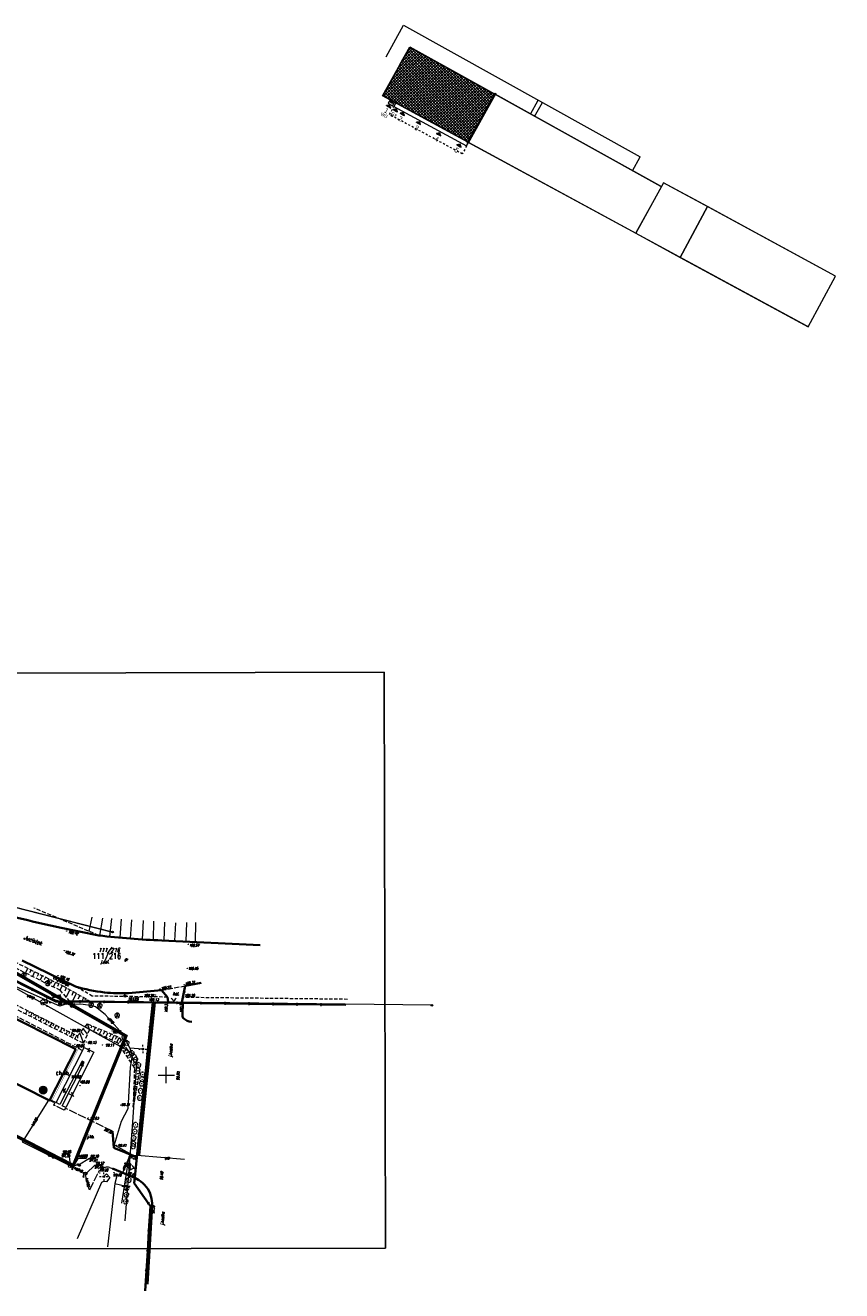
# Model space of a CAD drawing. Header units: metres. Extents: x 7501691 to 7504871, y 5814048 to 5814963.
# Tile 48 of 90: x 7503307 to 7503555, y 5814385 to 5814769. Entities that reach past the tile are written whole.
import ezdxf
from ezdxf.enums import TextEntityAlignment as Align

# ---------------------------------------------------------------- set-up
doc = ezdxf.new("R2010")
doc.units = ezdxf.units.M
doc.header["$MEASUREMENT"] = 0
for name, pattern in [('1', [0]), ('11', [3, 2.5, -0.5]), ('1_2', [1.5, 1, -0.5]), ('BUD', [0]), ('Dash', [0.6, 0.3, -0.3]), ('GDE', [0]), ('KOC', [1.5, 1, -0.5]), ('KOJ', [0]), ('KOU', [2, 1.5, -0.5]), ('PRZER1-1', [1, 0.5, -0.5]), ('SCH', [0]), ('UEB', [0]), ('UPE', [0]), ('UPK', [0]), ('UPT', [0]), ('WJD', [0]), ('WSQ', [1.75, 1.25, -0.5])]:
    doc.linetypes.add(name, pattern=pattern)
doc.layers.get('0').update_dxf_attribs({"linetype": 'CONTINUOUS'})
for name, color, linetype in [('0_XREF_MAPA', 7, 'CONTINUOUS'), ('3MS_view 1', 7, 'CONTINUOUS'), ('pomiar_18_12_2024', 7, 'CONTINUOUS')]:
    doc.layers.add(name, color=color, linetype=linetype)
for name, color, linetype, lineweight in [('1_ view 1', 7, 'CONTINUOUS', 15), ('Dzialki', 7, 'GDE', 18), ('EADOD_T_0', 7, 'CONTINUOUS', 25), ('EBTPO_L_6', 7, 'WJD', 18), ('EBUPP_L_1', 7, 'BUD', 35), ('EBUPP_L_3', 7, '1', 35), ('EDZPD_L_0', 7, 'GDE', 20), ('EDZPP_T_0', 7, 'CONTINUOUS', 15), ('EDZTD_T_0', 7, 'CONTINUOUS', 20), ('EKLTK_T_0', 7, 'CONTINUOUS', 18), ('KRZYZE_L_0', 7, '1', 18), ('Numery_dzialek', 7, 'CONTINUOUS', 18), ('Punkty', 7, 'CONTINUOUS', 18), ('SDROK_T_0', 7, 'CONTINUOUS', 18), ('SDROK_T_1', 7, 'CONTINUOUS', 18), ('SDRPK_L_0', 7, 'KOJ', 35), ('SDRPK_L_1', 7, '11', 15), ('SDRPK_L_2', 7, 'KOC', 18), ('SDRPK_L_3', 7, 'KOJ', 35), ('SDRPK_L_4', 7, 'KOU', 18), ('SDRPK_L_5', 7, '11', 18), ('SZNPS_T_0', 7, 'CONTINUOUS', 18), ('SZNPS_T_3', 7, 'CONTINUOUS', 18), ('SZOPO_L_0', 7, 'CONTINUOUS', 35), ('SZOPO_T_0', 7, 'CONTINUOUS', 18), ('SZZPZ_T_0', 3, 'CONTINUOUS', 18), ('UEEOO_T_0', 1, 'CONTINUOUS', 15), ('UEEPA_T_3', 1, 'CONTINUOUS', 18), ('UEEPON_L_1', 1, 'UEB', 15), ('UKKOA_T_0', 3, 'CONTINUOUS', 15), ('UKKOC_T_0', 3, 'CONTINUOUS', 15), ('UKKOO_T_0', 3, 'CONTINUOUS', 15), ('UKKPA_L_0', 3, '1', 15), ('UKKPA_T_0', 3, 'CONTINUOUS', 18), ('UKKPOD_L_0', 3, 'UPK', 15), ('UKKPOD_L_1', 3, 'UPK', 18), ('UTTOO_T_0', 30, 'CONTINUOUS', 15), ('UTTPO_L_1', 30, 'UPT', 15), ('WUKOS_T_1', 7, 'CONTINUOUS', 15), ('WUKPS_L_6', 7, 'WSQ', 18), ('WWRPH_T_1', 7, 'CONTINUOUS', 18)]:
    doc.layers.add(name, color=color, linetype=linetype, lineweight=lineweight)
doc.styles.add('MtXpl_Arial CE', font='arial.ttf')
doc.styles.get("Standard").update_dxf_attribs({"font": 'Simplex.SHX', "width": 0.75})
doc.styles.add('STYL_ARIAL', font='simplex', dxfattribs={"width": 0.75, "oblique": 0.1})
doc.linetypes.add('FENCELINE1', pattern='A,6.35,-2.54,[133,ltypeshp.shx,S=2.54,R=0,X=-2.54,Y=0],-2.54,25.4', length=36.83)
picture_1 = doc.add_image_def('image1.jpg', size_in_pixel=(4786, 2752))

# ---------------------------------------------------------------- blocks, each defined once
blk = doc.blocks.new('GRT')
at = {"linetype": 'Continuous'}
blk.add_circle((0, 0), 0.25, dxfattribs=at)
blk = doc.blocks.new('OSM')
at = {"linetype": 'Continuous'}
blk.add_line((0, 0.375), (0, 0.875), dxfattribs=at)
blk.add_circle((0, 0), 0.375, dxfattribs=at)
blk = doc.blocks.new('BGB')
at = {"linetype": 'Continuous'}
for centre, start, end in [((-1.5, 0), 359.9995, 60), ((1.5, 0), 120, 180.0005)]:
    blk.add_arc(centre, 1.5, start, end, dxfattribs=at)
blk = doc.blocks.new('DLI')
at = {"color": 8, "linetype": 'Continuous', "lineweight": 5}
blk.add_circle((0, 0), 0.045, dxfattribs=at)
for centre, start, end in [((-0.36, 0.12), 102.1445, 221.86), ((0, 0.38), 30.1401, 149.8599), ((0.36, 0.12), 318.14, 77.8555), ((-0.22, -0.3), 174.1482, 293.8542), ((0.22, -0.3), 246.1458, 5.8518)]:
    blk.add_arc(centre, 0.375, start, end, dxfattribs=at)
blk = doc.blocks.new('SLS')
at = {"linetype": 'Continuous'}
blk.add_circle((0, 0), 0.25, dxfattribs=at)
blk = doc.blocks.new('LAT')
at = {"linetype": 'Continuous'}
for p, q in [((-1.25, 0), (-0.75, 0)), ((0, 0.75), (0, 1.25)), ((0.75, 0), (1.25, 0)), ((0, -0.75), (0, -1.25))]:
    blk.add_line(p, q, dxfattribs=at)
blk = doc.blocks.new('WLZ')
at = {"linetype": 'Continuous'}
blk.add_circle((0, 0), 0.3, dxfattribs=at)
blk = doc.blocks.new('KRA')
at = {"linetype": 'Continuous'}
for p, q in [((-0.525, -0.25), (-0.525, 0.25)), ((-0.525, 0.25), (0.525, 0.25)), ((-0.175, -0.25), (-0.175, 0.25)), ((0.175, -0.25), (0.175, 0.25)), ((0.525, 0.25), (0.525, -0.25)), ((0.525, -0.25), (-0.525, -0.25))]:
    blk.add_line(p, q, dxfattribs=at)
blk = doc.blocks.new('WSP')
at = {"linetype": 'Continuous'}
blk.add_circle((0, 0), 0.045, dxfattribs=at)
blk = doc.blocks.new('fdsfdsgdgfd')
at = {"layer": 'Dzialki', "color": 8}
for p, q in [((70.39, 55.51), (-300.47, 241.21)), ((27.38, 91.58), (87.32, 76.43)), ((184.23, 54.21), (70.39, 55.51))]:
    blk.add_line(p, q, dxfattribs=at)
at = {"layer": 'EBTPO_L_6', "color": 8, "linetype": 'SCH'}
for p, q in [((70.22, 24.65), (78.74, 41.42)), ((81.62, 39.99), (73.12, 23.19)), ((78.74, 41.42), (81.62, 39.99)), ((78.11, 37.27), (71.36, 24.11)), ((72.06, 23.7), (78.74, 36.85)), ((78.74, 36.85), (78.11, 37.27)), ((72.13, 28.4), (73.26, 27.82)), ((73.96, 27.45), (75.01, 26.93)), ((68.53, 25.47), (70.22, 24.65)), ((71.36, 24.11), (70.22, 24.65)), ((73.12, 23.19), (72.06, 23.7))]:
    blk.add_line(p, q, dxfattribs=at)
at = {"layer": 'EBUPP_L_1', "color": 8, "linetype": 'BUD'}
blk.add_line((28.82, 45.26), (68.22, 25.3), dxfattribs=at)
at = {"layer": 'EBUPP_L_1', "color": 8, "linetype": 'KOJ'}
blk.add_line((68.22, 25.3), (76.17, 40.87), dxfattribs=at)
at = {"layer": 'EBUPP_L_3', "color": 8, "linetype": 'BUD'}
blk.add_line((36.7, 60.92), (76.17, 40.87), dxfattribs=at)
at = {"layer": 'EDZPD_L_0', "color": 8, "linetype": 'GDE'}
for p, q in [((70.39, 55.51), (-300.47, 241.21)), ((87.32, 76.43), (27.38, 91.58)), ((184.23, 54.21), (70.39, 55.51))]:
    blk.add_line(p, q, dxfattribs=at)
at = {"layer": 'KRZYZE_L_0', "color": 8, "linetype": '1'}
for p, q in [((103.64, 30.53), (103.64, 35.53)), ((101.14, 33.03), (106.14, 33.03))]:
    blk.add_line(p, q, dxfattribs=at)
at = {"layer": 'SDRPK_L_0', "color": 8, "linetype": 'KOJ'}
for p, q in [((103.96, 56.7), (102.13, 58.75)), ((109.39, 60.11), (108.37, 55.01)), ((95.36, 8.78), (100.17, 55.07)), ((104.2, 55.21), (103.96, 56.7)), ((108.64, 54.95), (108.53, 51.4)), ((87.75, 10.97), (87.26, 16)), ((94.66, 8.1), (87.75, 10.97)), ((94.76, 8.84), (95.36, 8.78)), ((87.28, 4.67), (94.04, 1.81)), ((95.27, 1.15), (94.04, 1.81)), ((97.9, -30.47), (99.35, -6.54))]:
    blk.add_line(p, q, dxfattribs=at)
for centre, radius, start, end in [((109.86, 51.15), 1.35, 169.1254, 217.1765), ((111.4, 52.77), 3.58, 222.9962, 268.986), ((89.74, -7.36), 10.15, 39.6117, 56.9971), ((91.94, -5.49), 7.27, 14.2953, 39.3231), ((88.24, -6.54), 11.11, 0.0151, 14.8305)]:
    blk.add_arc(centre, radius, start, end, dxfattribs=at)
at = {"layer": 'SDRPK_L_1', "color": 8, "linetype": 'KOU'}
blk.add_line((102.13, 58.75), (109.39, 60.11), dxfattribs=at)
at = {"layer": 'SDRPK_L_1', "color": 8, "linetype": '11'}
for p, q in [((68.18, 25.31), (51.09, 33.98)), ((69.77, 24.57), (68.18, 25.31)), ((69.45, 23.94), (69.77, 24.57)), ((72.68, 22.37), (69.45, 23.94)), ((73, 22.99), (72.68, 22.37)), ((87.26, 16), (73, 22.99)), ((94.04, 1.81), (94.76, 8.84)), ((86.4, 5.01), (87.28, 4.67)), ((80.46, -1.78), (82.92, 3.37))]:
    blk.add_line(p, q, dxfattribs=at)
blk.add_arc((85.78, 1.8), 3.27, 79.108, 151.3008, dxfattribs=at)
at = {"layer": 'SDRPK_L_2', "color": 8, "linetype": 'KOC'}
for p, q in [((81.14, 57), (76.04, 59.94)), ((103.96, 56.7), (81.14, 57))]:
    blk.add_line(p, q, dxfattribs=at)
at = {"layer": 'SDRPK_L_3', "color": 8, "linetype": 'KOJ'}
for p, q in [((83.2, 75.39), (71.25, 77.82)), ((132.17, 72.48), (102.28, 73.87)), ((76.04, 59.94), (59.91, 67.82)), ((102.13, 58.75), (92.12, 57.9)), ((114.22, 60.99), (109.39, 60.11))]:
    blk.add_line(p, q, dxfattribs=at)
for centre, radius, start, end in [((141.9, 412.32), 341.88, 254.2892, 258.074), ((113.67, 336.78), 263.16, 263.352, 267.5185), ((89.57, 102.84), 44.98, 252.4967, 263.985), ((90.2, 121.28), 63.4, 265.1651, 271.7328)]:
    blk.add_arc(centre, radius, start, end, dxfattribs=at)
at = {"layer": 'SDRPK_L_4', "color": 8, "linetype": 'KOU'}
blk.add_line((78.27, 40.43), (52.03, 54.02), dxfattribs=at)
at = {"layer": 'SDRPK_L_5', "color": 8, "linetype": 'KOC'}
blk.add_line((158.6, 56.01), (108.69, 56.59), dxfattribs=at)
at = {"layer": 'SZOPO_L_0', "color": 8}
for p, q in [((55.78, 62.59), (62.96, 58.99)), ((62.96, 58.99), (70.15, 55.39)), ((77.45, 55.31), (70.15, 55.39)), ((84.76, 55.23), (77.45, 55.31)), ((92.06, 55.14), (84.76, 55.23)), ((99.56, 55.06), (92.06, 55.14)), ((99.56, 55.06), (98.78, 47.6)), ((106.85, 54.97), (99.56, 55.06)), ((114.14, 54.87), (106.85, 54.97)), ((121.43, 54.78), (114.14, 54.87)), ((128.73, 54.69), (121.43, 54.78)), ((136.02, 54.59), (128.73, 54.69)), ((143.31, 54.5), (136.02, 54.59)), ((150.6, 54.41), (143.31, 54.5)), ((158.1, 54.31), (150.6, 54.41)), ((98.78, 47.6), (97.94, 39.49)), ((97.94, 39.49), (97.09, 31.37)), ((97.09, 31.37), (96.24, 23.26)), ((96.24, 23.26), (95.4, 15.14)), ((95.4, 15.14), (94.55, 7.03)), ((94.55, 7.03), (94.06, 2.08)), ((94.06, 2.08), (93.92, 0.18)), ((93.92, 0.18), (98.26, -5.94)), ((98.26, -5.94), (98.84, -6.76)), ((98.84, -6.76), (98.37, -14.25)), ((98.37, -14.25), (97.99, -20.3)), ((97.99, -20.3), (97.61, -26.36)), ((97.61, -26.36), (97.23, -32.42))]:
    blk.add_line(p, q, dxfattribs=at)
for centre in [(62.96, 58.99), (77.45, 55.31), (84.76, 55.23), (92.06, 55.14), (106.85, 54.97), (114.14, 54.87), (121.43, 54.78), (128.73, 54.69), (136.02, 54.59), (143.31, 54.5), (150.6, 54.41), (98.78, 47.6), (97.94, 39.49), (97.09, 31.37), (96.24, 23.26), (95.4, 15.14), (98.26, -5.94), (98.37, -14.25), (97.99, -20.3), (97.61, -26.36)]:
    blk.add_circle(centre, 0.17, dxfattribs=at)
at = {"layer": 'UEEPON_L_1', "color": 8, "linetype": 'UPE'}
for p, q in [((64.37, 55.79), (40.35, 69)), ((66.25, 56.17), (50.25, 63.22)), ((84.65, 44.45), (64.37, 55.79)), ((71.3, 53.97), (66.25, 56.17)), ((67.34, 55.03), (67.62, 55.58)), ((73.19, 54.55), (71.3, 53.97)), ((78.37, 54.45), (73.19, 54.55)), ((81.17, 54.07), (78.37, 54.45)), ((82.12, 53.72), (81.17, 54.07)), ((85.07, 51.38), (82.12, 53.72)), ((90.5, 45.38), (85.07, 51.38)), ((94.25, 39.19), (84.65, 44.45)), ((92.58, 41.24), (90.5, 45.38)), ((96.5, 40.91), (92.58, 41.24)), ((92.58, 41.24), (93.24, 39.1)), ((93.24, 39.1), (92.7, 35.3)), ((94.25, 39.19), (94.7, 38.37)), ((92.7, 35.3), (91.98, 22.75)), ((94.7, 38.37), (93.4, 18.76)), ((91.98, 22.75), (89.92, 18.95)), ((89.92, 18.95), (87.86, 11.82)), ((93.4, 18.76), (92.17, 2.94)), ((87.86, 11.82), (92.74, 9.15)), ((92.74, 9.15), (90.33, 3.39)), ((84.01, 0.4), (76.57, -16.68)), ((84.62, 0.75), (84.01, 0.4)), ((85.44, 0.62), (84.62, 0.75)), ((84.65, 2.21), (85.47, 3.03)), ((86.45, 1.89), (85.44, 0.62)), ((85.47, 3.03), (86.45, 1.89)), ((88.04, 0.14), (85.79, -19.09)), ((88.63, 2.48), (88.04, 0.14)), ((88.04, 0.14), (91.43, -0.68)), ((90.33, 3.39), (88.63, 2.48)), ((92.17, 2.94), (91, -11.25))]:
    blk.add_line(p, q, dxfattribs=at)
at = {"layer": 'UKKOC_T_0', "color": 8, "linetype": 'Continuous', "lineweight": 0}
for p, q in [((71.92, 9.1), (74.14, 9.1)), ((74.51, 5.76), (74.14, 9.1)), ((77.03, 5.73), (80.33, 7.77)), ((80.33, 7.77), (82.39, 7.77)), ((79.3, 3.19), (81.95, 5.67)), ((81.95, 5.67), (84.23, 5.67))]:
    blk.add_line(p, q, dxfattribs=at)
at = {"layer": 'UKKOO_T_0', "color": 8, "linetype": 'Continuous', "lineweight": 0}
for p, q in [((75.59, 5.59), (76.94, 7.84)), ((76.94, 7.84), (79.38, 7.83))]:
    blk.add_line(p, q, dxfattribs=at)
at = {"layer": 'UKKPA_L_0', "color": 8, "linetype": '1'}
for centre, radius in [((74.44, 5.46), 0.505), ((78.97, 3.1), 0.498)]:
    blk.add_circle(centre, radius, dxfattribs=at)
at = {"layer": 'UKKPOD_L_0', "color": 8, "linetype": 'UPK'}
for p, q in [((59.97, 12.68), (67.96, 25.42)), ((74.44, 5.46), (59.97, 12.68)), ((74.44, 5.46), (77.03, 5.73)), ((78.97, 3.1), (74.44, 5.46)), ((80.22, -1.66), (78.97, 3.1))]:
    blk.add_line(p, q, dxfattribs=at)
at = {"layer": 'UKKPOD_L_1', "color": 8, "linetype": 'UPK'}
for p, q in [((80.99, 80.96), (80.12, 76.7)), ((84.29, 80.68), (83.32, 75.38)), ((87.01, 80.54), (86.35, 75.08)), ((89.92, 80.31), (89.48, 74.73)), ((93.1, 80.13), (92.71, 74.5)), ((96.58, 79.9), (96.33, 74.21)), ((99.74, 79.71), (99.6, 74.06)), ((103.04, 79.46), (102.88, 73.85)), ((106.38, 79.28), (106.15, 73.78)), ((109.8, 79.36), (109.56, 73.53)), ((112.51, 79.29), (112.44, 73.37))]:
    blk.add_line(p, q, dxfattribs=at)
at = {"layer": 'UTTPO_L_1', "color": 8, "linetype": 'UPT'}
for p, q in [((92.27, 8.28), (90.02, -5.85)), ((94.83, 8.57), (92.27, 8.28)), ((109.15, 7.43), (94.83, 8.57))]:
    blk.add_line(p, q, dxfattribs=at)
at = {"layer": 'WUKPS_L_6', "color": 8, "linetype": 'WSQ'}
for p, q in [((83.2, 75.39), (63.46, 83.73)), ((71.48, 58.7), (40.13, 74.45)), ((72.76, 59.81), (58.19, 67.08)), ((78.49, 42.66), (38.41, 63)), ((38.79, 64.07), (76.69, 44.91)), ((74.49, 55.28), (71.48, 58.7)), ((80.94, 55.16), (72.76, 59.81)), ((76.69, 44.91), (79.73, 48.59)), ((80.36, 46.84), (78.49, 42.66)), ((79.73, 48.59), (89.36, 44.44)), ((88.98, 42.72), (80.36, 46.84)), ((94.08, 35.15), (88.98, 42.72)), ((89.36, 44.44), (95.64, 34.71)), ((93.61, 23.24), (94.08, 35.15)), ((95.64, 34.71), (93.61, 23.24))]:
    blk.add_line(p, q, dxfattribs=at)
at = {"layer": 'WUKPS_L_6', "color": 8, "linetype": 'UPK'}
for p, q in [((80.99, 80.96), (80.12, 76.7)), ((84.29, 80.68), (83.32, 75.38)), ((87.01, 80.54), (86.35, 75.08)), ((89.92, 80.31), (89.48, 74.73)), ((93.1, 80.13), (92.71, 74.5)), ((96.58, 79.9), (96.33, 74.21)), ((99.74, 79.71), (99.6, 74.06)), ((103.04, 79.46), (102.88, 73.85)), ((106.38, 79.28), (106.15, 73.78)), ((109.8, 79.36), (109.56, 73.53)), ((112.51, 79.29), (112.44, 73.37))]:
    blk.add_line(p, q, dxfattribs=at)
at = {"layer": 'WUKPS_L_6', "color": 8, "linetype": '1'}
for p, q in [((61.55, 65.35), (60.88, 64.06)), ((62.58, 64.93), (62.16, 64.08)), ((63.68, 64.32), (63.06, 62.99)), ((64.8, 63.77), (64.45, 62.97)), ((65.95, 63.18), (65.33, 61.79)), ((66.95, 62.71), (66.6, 61.93)), ((67.96, 62.16), (67.25, 60.8)), ((69.04, 61.64), (68.61, 60.8)), ((70.01, 61.14), (69.29, 59.8)), ((70.95, 60.66), (70.6, 59.93)), ((71.98, 60.15), (71.28, 58.83)), ((73.28, 59.52), (72.81, 58.53)), ((74.33, 58.9), (73.2, 56.75)), ((75.41, 58.29), (74.92, 57.17)), ((76.32, 57.81), (75.02, 55.29)), ((77.37, 57.21), (76.77, 56.08)), ((78.52, 56.5), (77.86, 55.21)), ((79.07, 56.16), (78.87, 55.72)), ((79.57, 55.9), (79.2, 55.19)), ((61.45, 52.63), (60.94, 51.61)), ((62.13, 52.23), (61.87, 51.73)), ((62.88, 51.87), (62.38, 50.86)), ((63.57, 51.54), (63.28, 50.97)), ((64.23, 51.19), (63.73, 50.18)), ((65, 50.8), (64.74, 50.25)), ((65.83, 50.36), (65.3, 49.37)), ((66.56, 50.02), (66.23, 49.37)), ((67.4, 49.57), (66.85, 48.61)), ((68.05, 49.28), (67.8, 48.73)), ((68.85, 48.84), (68.33, 47.84)), ((69.48, 48.55), (69.16, 47.83)), ((70.2, 48.2), (69.64, 47.18)), ((71.04, 47.74), (70.77, 47.2)), ((72, 47.32), (71.44, 46.27)), ((72.73, 46.89), (72.47, 46.32)), ((73.63, 46.43), (73.16, 45.41)), ((74.3, 46.13), (74.04, 45.58)), ((77.69, 46.17), (78.46, 45.23)), ((79.76, 45.48), (78.53, 47.05)), ((80.36, 46.84), (78.99, 47.63)), ((80.36, 46.84), (79.73, 48.59)), ((80.82, 47.36), (81.12, 47.98)), ((81.64, 46.31), (82.19, 47.5)), ((82.83, 46.49), (83.07, 47.1)), ((83.4, 45.42), (84.01, 46.69)), ((84.62, 45.45), (84.99, 46.33)), ((75.04, 45.75), (74.55, 44.67)), ((75.6, 45.48), (75.28, 44.78)), ((76.4, 45.06), (75.85, 44.07)), ((76.69, 44.91), (76.69, 44.2)), ((77.38, 45.68), (78.49, 42.66)), ((85.31, 44.5), (85.92, 45.89)), ((86.53, 44.61), (86.89, 45.48)), ((87.13, 43.63), (87.77, 45.13)), ((88.22, 43.93), (88.58, 44.76)), ((88.61, 42.9), (89.36, 44.44)), ((89.39, 42.94), (89.94, 43.49)), ((89.59, 41.94), (90.44, 42.68)), ((90.55, 41.38), (91.11, 41.73)), ((90.72, 40.21), (91.63, 40.88)), ((91.42, 39.69), (92.14, 40.13)), ((91.74, 38.7), (92.59, 39.34)), ((92.45, 38.31), (93.01, 38.73)), ((92.71, 37.27), (93.55, 37.9)), ((93.56, 36.63), (94.14, 37.04)), ((93.65, 35.89), (94.44, 36.49)), ((94.62, 35.08), (95.24, 35.26)), ((93.93, 30.95), (94.96, 30.88)), ((93.98, 32.59), (95.23, 32.54)), ((95.55, 34.24), (94.08, 34.31)), ((94.64, 31.76), (95.12, 31.74)), ((95.38, 33.42), (94.82, 33.45)), ((93.81, 28.19), (94.45, 28.15)), ((93.87, 29.54), (94.69, 29.52)), ((94.09, 27.34), (94.33, 27.37)), ((94.23, 28.95), (94.59, 28.9)), ((94.38, 30.25), (94.81, 30.25)), ((93.71, 26.47), (94.17, 26.43)), ((93.72, 25.23), (93.99, 25.22)), ((93.93, 25.83), (94.11, 25.83))]:
    blk.add_line(p, q, dxfattribs=at)
at = {"layer": 'EDZPP_T_0', "color": 8, "rotation": 0.009142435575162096}
blk.add_blockref('GRT', (70.39, 55.51), dxfattribs=at)
at = {"layer": 'Punkty', "color": 8}
for p in [(87.32, 76.43), (70.39, 55.51), (184.23, 54.21)]:
    blk.add_blockref('GRT', p, dxfattribs=at)
at = {"layer": 'SZNPS_T_0', "color": 8, "rotation": 0.009142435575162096}
blk.add_blockref('OSM', (91.08, 57.04), dxfattribs=at)
at = {"layer": 'SZOPO_T_0', "color": 8}
for p, rotation in [((105.88, 54.99), 358.9111547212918), ((94.31, 4.62), 73.95566639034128)]:
    blk.add_blockref('BGB', p, dxfattribs=dict(at, rotation=rotation))
at = {"layer": 'SZZPZ_T_0', "color": 8, "rotation": 0.009142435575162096}
for p in [(60.38, 63.27), (67.63, 60.9), (66.15, 55.13), (75.09, 54.34), (80.81, 54.31), (83.44, 54.06), (88.72, 51.08), (90.85, 44.44), (91.64, 42.76), (93.2, 39.66), (94.27, 37.69), (95.22, 36.08), (96.14, 30.4), (96.27, 31.77), (96.43, 33.16), (95.8, 28.25), (95.57, 26.09), (94.05, 15.86), (94.31, 17.92), (93.58, 11.42), (93.68, 12.18), (93.74, 13.89), (92.28, 1.19), (91.52, -3.28), (91.62, -1.22), (91.33, -5.34)]:
    blk.add_blockref('DLI', p, dxfattribs=at)
at = {"layer": 'UEEPA_T_3', "color": 8}
for name, p, rotation in [('LAT', (67.34, 55.03), 359.788787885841), ('SLS', (67.34, 55.03), 0.009142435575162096), ('LAT', (96.5, 40.91), 0.009142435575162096), ('SLS', (96.5, 40.91), 0.009142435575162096), ('LAT', (84.65, 2.21), 0.009142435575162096), ('SLS', (84.65, 2.21), 0.009142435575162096), ('LAT', (91.43, -0.68), 0.05591557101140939), ('SLS', (91.43, -0.68), 0.009142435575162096)]:
    blk.add_blockref(name, p, dxfattribs=dict(at, rotation=rotation))
at = {"layer": 'UKKPA_T_0', "color": 8}
for p in [(74.51, 5.76), (79.3, 3.19)]:
    blk.add_blockref('WLZ', p, dxfattribs=at)
at = {"layer": 'UKKPA_T_0', "color": 8, "rotation": 332.2672377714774}
blk.add_blockref('KRA', (77.03, 5.73), dxfattribs=at)
at = {"layer": 'WUKOS_T_1', "color": 8, "rotation": 0.009169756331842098}
for p in [(104.02, 55.01), (108.64, 54.95), (107.65, 33.94), (95.36, 8.78), (102.73, 3.36), (99.35, -6.54)]:
    blk.add_blockref('WSP', p, dxfattribs=at)
at = {"layer": 'WWRPH_T_1', "color": 8, "rotation": 0.009142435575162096}
for p in [(73.41, 76.74), (72.68, 70.81), (110.28, 72.74), (110, 65.4), (70.76, 63.19), (101.7, 59.13), (109.04, 60.49), (109.31, 58.2), (68.95, 57.12), (100.34, 57.3), (74.65, 46.9), (87.18, 46.45), (75.89, 42.33), (79.34, 43.07), (84.3, 42.11), (73.94, 32.92), (77.44, 29.81), (89.69, 23.89), (79.93, 19.99), (88.56, 11.69), (94.27, 5.43), (83.43, 3.34), (87.78, 3.39)]:
    blk.add_blockref('WSP', p, dxfattribs=at)
at = {"layer": 'WWRPH_T_1', "color": 8}
blk.add_blockref('WSP', (87.17, 15.96), dxfattribs=at)
at = {"layer": 'EADOD_T_0', "color": 8, "oblique": 15, "width": 0.7}
blk.add_text('Juzistek', height=1.25, rotation=339.4531, dxfattribs=at).set_placement((63.16, 73.96), align=Align.MIDDLE)
at = {"layer": 'EDZTD_T_0', "color": 8, "lineweight": 13, "oblique": 15, "width": 0.7}
blk.add_text('111/216', height=1.25, rotation=0.0091, dxfattribs=at).set_placement((82.99, 71.57), align=Align.TOP_LEFT)
at = {"layer": 'EKLTK_T_0', "color": 8, "oblique": 15, "width": 0.7}
blk.add_text('dr', height=0.9, rotation=0.0091, dxfattribs=at).set_placement((91.37, 68.03), align=Align.MIDDLE)
at = {"layer": 'Numery_dzialek', "color": 8, "width": 0.7}
blk.add_text('111/216', height=1.75, dxfattribs=at).set_placement((81.2, 70.02), align=Align.TOP_LEFT)
at = {"layer": 'SDROK_T_0', "color": 8, "oblique": 15, "width": 0.7}
for s, rotation, p in [('j.asf.', 359.2839, (85.01, 67.25)), ('j.kostka', 85.8177, (105.09, 40.5)), ('j.kostka', 85.8177, (102.6, -10.5))]:
    blk.add_text(s, height=0.9, rotation=rotation, dxfattribs=at).set_placement(p, align=Align.MIDDLE)
blk.add_text('j.kb.', height=0.9, dxfattribs=at).set_placement((80.67, 14.24), align=Align.MIDDLE)
at = {"layer": 'SDROK_T_1', "color": 8, "lineweight": 9, "oblique": 15, "width": 0.7}
for s, rotation, p in [('ch.polbruk', 332.0297, (71.63, 61.4)), ('bet.', 359.4304, (106.6, 57.7))]:
    blk.add_text(s, height=0.9, rotation=rotation, dxfattribs=at).set_placement(p, align=Align.MIDDLE)
at = {"layer": 'SZNPS_T_3', "color": 8, "oblique": 15, "width": 0.7}
blk.add_text('%%U10126', height=0.9, rotation=0.0091, dxfattribs=at).set_placement((91.9, 55.7))
at = {"layer": 'UEEOO_T_0', "color": 8, "lineweight": 9, "oblique": 15, "width": 0.7}
for rotation, p in [(333.4441, (62.41, 56.78)), (314.0382, (86.71, 49.59)), (65.0654, (91, 5.23)), (84.0003, (92.42, 5.13))]:
    blk.add_text('eNAD', height=0.75, rotation=rotation, dxfattribs=at).set_placement(p, align=Align.MIDDLE)
at = {"layer": 'UKKOA_T_0', "color": 8, "lineweight": 9, "oblique": 15, "width": 0.7}
for p in [(74.77, 4.23), (78.17, 1.89)]:
    blk.add_text('k', height=0.75, dxfattribs=at).set_placement(p)
at = {"layer": 'UKKOC_T_0', "color": 8, "lineweight": 9, "oblique": 15, "width": 0.7}
for s, p in [('97.33', (71.85, 8.85)), ('99.08', (72.19, 10.1)), ('99.10', (80.6, 8.77)), ('97.61', (80.26, 7.52)), ('97.44', (81.88, 5.42)), ('99.12', (82.21, 6.67))]:
    blk.add_text(s, height=0.75, dxfattribs=at).set_placement(p, align=Align.TOP_LEFT)
at = {"layer": 'UKKOO_T_0', "color": 8, "lineweight": 9, "oblique": 15, "width": 0.7}
for s, rotation, p in [('kd160', 57.1491, (62.88, 17.62)), ('kd315', 332.3789, (67.32, 9.24)), ('kd200', 359.7758, (77.01, 8.46)), ('kd315', 333.335, (75.78, 4.88)), ('kd160', 283.6548, (79.46, 1.73))]:
    blk.add_text(s, height=0.75, rotation=rotation, dxfattribs=at).set_placement(p, align=Align.MIDDLE_LEFT)
at = {"layer": 'UTTOO_T_0', "color": 8, "lineweight": 9, "oblique": 15, "width": 0.7}
blk.add_text('tAD', height=0.75, rotation=358.461, dxfattribs=at).set_placement((103.86, 7.77), align=Align.MIDDLE)
at = {"layer": 'WUKOS_T_1', "color": 8, "lineweight": 9, "oblique": 15, "width": 0.7}
for s, rotation, p in [('100.42', 348.8203, (73.8, 76.1)), ('100.32', 343.0337, (72.72, 70.13)), ('100.57', 0.0091, (110.55, 72.04)), ('100.45', 0.0091, (110.24, 64.99)), ('100.16', 338.0486, (71.13, 62.72)), ('100.31', 11.5568, (109.39, 60.31)), ('100.23', 10.7505, (102.08, 58.86)), ('99.75', 0.0091, (69.04, 56.52)), ('99.74', 0.0091, (70.8, 54.35)), ('100.24', 0.0091, (96.84, 56.78)), ('100.13', 0.0091, (98.26, 55.51)), ('100.28', 0.0091, (109.2, 56.78)), ('99.69', 0.0091, (74.96, 46.19)), ('99.75', 0.0091, (87.44, 45.72)), ('99.06', 0.0091, (76.29, 41.54)), ('99.13', 0.0091, (79.84, 42.52)), ('99.11', 0.0091, (85.25, 41.73)), ('100.02', 0.0091, (74.65, 32.1)), ('100.00', 0.0091, (77.25, 30.52)), ('99.31', 0.0091, (90.02, 23.67)), ('99.03', 0.0091, (80.61, 19.52)), ('99.29', 334.5159, (84.75, 16.25)), ('99.41', 0.0091, (89, 11.28)), ('99.29', 337.249, (92.22, 8.22)), ('99.20', 0.0091, (83.53, 3.86)), ('99.30', 0.0091, (87.57, 2.34)), ('99.41', 339.3915, (91.76, 3.1))]:
    blk.add_text(s, height=0.75, rotation=rotation, dxfattribs=at).set_placement(p)
for s, rotation, p in [('100.33', 88.3003, (104.02, 55.01)), ('100.31', 88.3003, (108.64, 54.95)), ('99.90', 86.5285, (107.65, 33.94)), ('99.40', 86.5285, (102.66, 3.66))]:
    blk.add_text(s, height=0.75, rotation=rotation, dxfattribs=at).set_placement(p, align=Align.RIGHT)
blk.add_text('99.29', height=0.75, rotation=86.5285, dxfattribs=at).set_placement((99.35, -6.54), align=Align.TOP_RIGHT)
blk = doc.blocks.new('DSADSAFDSF')
h = blk.add_hatch()
h.set_pattern_fill('ANSI31', color=252, scale=0.011, angle=241.3821)
h.set_pattern_definition([(286.3821309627, (-2059230.265795, 9392818.402264), (0.03350711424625, 0.00985032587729), [])])
h.paths.add_polyline_path([(-6.32, -18.18), (-5.51, -18.63), (-5.27, -18.76), (-5.61, -17.84), (-6.57, -18.05)])
h = blk.add_hatch()
h.set_pattern_fill('ANSI31', color=150, scale=0.011, angle=241.3821)
h.set_pattern_definition([(286.3821309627, (-2059228.204727, 9392817.330485), (0.03350711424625, 0.00985032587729), [])])
h.paths.add_polyline_path([(-4.26, -19.26), (-3.45, -19.7), (-3.21, -19.83), (-3.55, -18.91), (-4.51, -19.13)])
h = blk.add_hatch()
h.set_pattern_fill('ANSI31', color=252, scale=0.011, angle=241.3821)
h.set_pattern_definition([(286.3821309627, (-2059226.05418, 9392816.237058), (0.03350711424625, 0.00985032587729), [])])
h.paths.add_polyline_path([(-2.11, -20.35), (-1.3, -20.79), (-1.06, -20.92), (-1.4, -20), (-2.36, -20.22)])
h = blk.add_hatch()
h.set_pattern_fill('ANSI31', color=252, scale=0.011, angle=241.3821)
h.set_pattern_definition([(286.3821309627, (-2059221.03587, 9392813.604935), (0.03350711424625, 0.00985032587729), [])])
h.paths.add_polyline_path([(2.91, -22.98), (3.72, -23.42), (3.96, -23.56), (3.62, -22.63), (2.66, -22.85)])
h = blk.add_hatch()
h.set_pattern_fill('ANSI31', color=252, scale=0.011, angle=241.3821)
h.set_pattern_definition([(286.3821309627, (-2059214.825652, 9392810.359085), (0.03350711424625, 0.00985032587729), [])])
h.paths.add_polyline_path([(9.12, -26.23), (9.93, -26.67), (10.17, -26.8), (9.83, -25.88), (8.87, -26.1)])
h = blk.add_hatch()
h.set_pattern_fill('ANSI31', color=252, scale=0.011, angle=241.3821)
h.set_pattern_definition([(286.3821309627, (-2059208.594228, 9392807.135137), (0.03350711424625, 0.00985032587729), [])])
h.paths.add_polyline_path([(15.35, -29.45), (16.16, -29.89), (16.4, -30.03), (16.06, -29.1), (15.1, -29.32)])
at = {"layer": '3MS_view 1', "ltscale": 2.5, "true_color": 0x0091c2, "transparency": 33554534}
h = blk.add_hatch(dxfattribs=at)
h.set_pattern_fill('ANSI37', color=142, scale=5)
h.set_pattern_definition([(45, (-7503191.3638, -5814523.8303), (-0.44194173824, 0.44194173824), []), (135, (-7503191.3638, -5814523.8303), (-0.44194173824, -0.44194173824), [])])
h.paths.add_polyline_path([(0.06, -0.2), (26.13, -13.76), (18.56, -28.32), (18.47, -28.27), (-7.64, -15.02)])
at = {"linetype": 'Continuous'}
blk.add_lwpolyline([(18.48, -28.79), (18.48, -28.79), (18.26, -28.67), (18.26, -28.67), (26.25, -13.31), (26.25, -13.31), (26.47, -13.43), (26.47, -13.43), (18.48, -28.79)], dxfattribs=at)
at = {"color": 7}
for points in [[(-6.32, -18.18), (-5.51, -18.63), (-5.51, -18.63), (-5.27, -18.76), (-5.61, -17.84), (-6.57, -18.05), (-6.32, -18.18), (-6.32, -18.18)], [(-2.11, -20.35), (-1.3, -20.79), (-1.3, -20.79), (-1.06, -20.92), (-1.4, -20), (-2.36, -20.22), (-2.11, -20.35), (-2.11, -20.35)], [(2.91, -22.98), (3.72, -23.42), (3.72, -23.42), (3.96, -23.56), (3.62, -22.63), (2.66, -22.85), (2.91, -22.98), (2.91, -22.98)], [(9.12, -26.23), (9.93, -26.67), (9.93, -26.67), (10.17, -26.8), (9.83, -25.88), (8.87, -26.1), (9.12, -26.23), (9.12, -26.23)], [(15.35, -29.45), (16.16, -29.89), (16.16, -29.89), (16.4, -30.03), (16.06, -29.1), (15.1, -29.32), (15.35, -29.45), (15.35, -29.45)]]:
    blk.add_lwpolyline(points, dxfattribs=at)
at = {"color": 150}
blk.add_lwpolyline([(-4.26, -19.26), (-3.45, -19.7), (-3.45, -19.7), (-3.21, -19.83), (-3.55, -18.91), (-4.51, -19.13), (-4.26, -19.26), (-4.26, -19.26)], dxfattribs=at)
at = {"layer": '1_ view 1', "linetype": 'Continuous'}
for points in [[(-5.55, -16.26), (-6.09, -17.33), (-4.75, -18.01), (-4.21, -16.93)], [(-4.84, -17.29), (-4.7, -17.02), (-5.32, -16.7), (-5.46, -16.97), (-4.84, -17.29)]]:
    blk.add_lwpolyline(points, dxfattribs=at)
at = {"layer": '1_ view 1', "color": 150, "linetype": 'Dash', "ltscale": 2}
blk.add_lwpolyline([(18.08, -29.59), (16.82, -32.06), (-5.57, -20.7), (-4.31, -18.22)], dxfattribs=at)
at = {"layer": '1_ view 1', "color": 150, "linetype": 'Continuous'}
blk.add_lwpolyline([(-3.77, -17.16), (-4.31, -18.22), (18.08, -29.59), (18.48, -28.79)], dxfattribs=at)
at = {"layer": '3MS_view 1', "color": 142, "true_color": 0x0091c2}
for points, const_width in [([(0.06, -0.2), (26.13, -13.76), (18.56, -28.32), (18.47, -28.27), (-7.64, -15.02)], 0.3), ([(18.76, -28.48), (70.07, -54.52), (77.42, -40.37), (26.38, -13.83)], 0.2), ([(70.24, -54.61), (83.77, -61.47), (91.56, -45.98), (78.17, -39.23)], 0.2), ([(83.95, -61.56), (123.17, -81.43), (131, -66.02), (91.74, -46.07)], 0.2)]:
    blk.add_lwpolyline(points, close=True, dxfattribs=dict(at, const_width=const_width))
at = {"layer": '3MS_view 1', "color": 4, "lineweight": 18}
for points in [[(18.4, -28.41), (-7.85, -15.09), (0, 0), (26.11, -13.58), (26.25, -13.31), (26.47, -13.43), (18.48, -28.79), (18.26, -28.67), (18.4, -28.41), (-7.85, -15.09)], [(18.62, -28.52), (70.11, -54.66), (77.56, -40.33), (26.33, -13.69), (18.62, -28.52)], [(70.11, -54.66), (83.82, -61.6), (91.69, -45.94), (78.13, -39.1), (70.11, -54.66)], [(83.82, -61.6), (123.22, -81.56), (131.13, -65.98), (91.69, -45.94), (83.82, -61.6)]]:
    blk.add_lwpolyline(points, dxfattribs=at)
at = {"layer": '3MS_view 1', "color": 142, "true_color": 0x0091c2, "const_width": 0.3}
blk.add_lwpolyline([(18.47, -28.27), (-7.64, -15.02)], dxfattribs=at)
at = {"layer": '3MS_view 1', "color": 12, "linetype": '1_2', "true_color": 0xcd0000, "const_width": 0.5}
blk.add_lwpolyline([(18.37, -28.73), (26.36, -13.37)], dxfattribs=at)
at = {"color": 12, "true_color": 0xcd0000, "style": 'MtXpl_Arial CE', "width": 0.75}
for s, height, p in [('1', 1.5, (-7.37, -19.97)), ('WG', 1, (-8.38, -20.91)), ('2', 1.5, (-3.09, -22.32)), ('3', 1.5, (1.96, -24.97)), ('4', 1.5, (8.11, -28.18)), ('5', 1.5, (14.26, -31.36))]:
    blk.add_text(s, height=height, rotation=331.5947, dxfattribs=at).set_placement(p)
at = {"color": 150, "style": 'MtXpl_Arial CE', "width": 0.75}
blk.add_text('6*', height=1.5, rotation=331.5947, dxfattribs=at).set_placement((-5.5, -21.09))
blk = doc.blocks.new('KOND')
at = {"linetype": 'ByBlock', "true_color": 0xfafafa}
h = blk.add_hatch(color=7, dxfattribs=at)
h.dxf.hatch_style = 1
h.paths.add_polyline_path([(1, 0, 1), (-1, 0, 1), (1, 0, 1)])
at = {"layer": '3MS_view 1'}
for radius in [1.1, 1]:
    blk.add_circle((0, 0), radius, dxfattribs=at)
at = {"color": 1, "insert": (-0.14, 0.59, 10.12), "char_height": 1.1, "width": 0.1414, "attachment_point": 1}
blk.add_mtext('{\\fArial|b0|i1|c238|p34;I}', dxfattribs=at)
blk = doc.blocks.new('OTZG')
at = {"color": 0}
for p, q in [((-0.7, -0.25), (-0.25, 0.1)), ((-0.25, 0.1), (-0.45, 0.6)), ((-0.45, 0.6), (0, 0.25)), ((0, 0.25), (0.45, 0.6)), ((0.45, 0.6), (0.25, 0.1)), ((0.25, 0.1), (0.7, -0.25)), ((-0.15, -0.2), (-0.7, -0.25)), ((0, -0.75), (-0.15, -0.2)), ((0.15, -0.2), (0, -0.75)), ((0.7, -0.25), (0.15, -0.2))]:
    blk.add_line(p, q, dxfattribs=at)
blk.add_circle((0, 0), 0.05, dxfattribs=at)
blk = doc.blocks.new('OTZL')
at = {"linetype": 'Continuous'}
blk.add_circle((0, 0), 0.045, dxfattribs=at)
for centre, start, end in [((-0.36, 0.12), 102.1445, 221.86), ((0, 0.38), 30.1401, 149.8599), ((0.36, 0.12), 318.14, 77.8555), ((-0.22, -0.3), 174.1482, 293.8542), ((0.22, -0.3), 246.1458, 5.8518)]:
    blk.add_arc(centre, 0.375, start, end, dxfattribs=at)
blk = doc.blocks.new('OTDI')
at = {"color": 0}
for radius in [0.2, 0.18, 0.16, 0.14, 0.12, 0.1, 0.08, 0.06, 0.04, 0.02]:
    blk.add_circle((0, 0), radius, dxfattribs=at)
blk = doc.blocks.new('fdghgf')
at = {"layer": 'pomiar_18_12_2024', "color": 212, "linetype": '1', "true_color": 0xb300b3, "const_width": 0.09}
for points in [[(0.35, 0.73), (37.71, -18.13), (37.36, -18.86), (0, 0), (0.35, 0.73)], [(74.3, -42.21), (-3.23, -1.89), (-3.46, -2.34)], [(128.6, -67.92), (120.46, -84)]]:
    blk.add_lwpolyline(points, dxfattribs=at)
at = {"layer": 'pomiar_18_12_2024', "color": 212, "true_color": 0xb300b3, "const_width": 0.09}
for points in [[(55.4, -24.5), (55.34, -24.36), (55.36, -24.21), (55.46, -24.08), (55.6, -24.02), (55.75, -24.04), (55.88, -24.14), (55.94, -24.28), (55.92, -24.43), (55.82, -24.56), (55.68, -24.62), (55.53, -24.6), (55.4, -24.5)], [(-34.71, -53.69), (-34.77, -53.55), (-34.75, -53.39), (-34.66, -53.27), (-34.52, -53.21), (-34.36, -53.23), (-34.24, -53.32), (-34.18, -53.47), (-34.2, -53.62), (-34.29, -53.74), (-34.44, -53.8), (-34.59, -53.78), (-34.71, -53.69)], [(56.5, -52.67), (56.83, -52.01), (58.45, -52.83), (58.12, -53.49), (56.5, -52.67)], [(56.67, -52.33), (58.29, -53.15)], [(-36.75, -54.56), (-36.81, -54.42), (-36.79, -54.26), (-36.7, -54.14), (-36.55, -54.08), (-36.4, -54.1), (-36.28, -54.19), (-36.22, -54.34), (-36.24, -54.49), (-36.33, -54.61), (-36.47, -54.67), (-36.63, -54.65), (-36.75, -54.56)], [(13, -64.02), (12.94, -63.88), (12.96, -63.72), (13.06, -63.6), (13.2, -63.54), (13.35, -63.56), (13.48, -63.65), (13.54, -63.79), (13.52, -63.95), (13.42, -64.07), (13.28, -64.13), (13.13, -64.11), (13, -64.02)]]:
    blk.add_lwpolyline(points, dxfattribs=at)
at = {"layer": 'pomiar_18_12_2024', "color": 212, "true_color": 0xb300b3}
for p in [(-23.17, 1.01), (0, 0), (0.35, 0.73), (-3.23, -1.89), (-1.27, -2.46), (-9.08, -6.49), (37.36, -18.86), (37.71, -18.13), (38.28, -21.66), (55.64, -24.32), (51.91, -28.9), (-29.41, -31.68), (74.3, -42.21), (-61.32, -44.89), (-14.34, -45.85), (-34.48, -53.51), (56.5, -52.67), (56.83, -52.01), (58.12, -53.49), (58.45, -52.83), (-36.51, -54.38), (6, -57.71), (8.58, -59.2), (13.24, -63.83), (-15.99, -65.9), (24.66, -67.34), (128.6, -67.92), (-3.65, -72.75), (2.93, -72.68), (22.33, -72.25), (23.99, -69.3), (24.81, -72.8), (26.34, -70.31), (28.52, -71.4), (30.32, -72.64), (33.29, -72.76), (-0.93, -74.27), (1.58, -75.55), (26.99, -74), (29.15, -75.38), (35.04, -74.82), (0.08, -78.22), (4.19, -77.17), (6.04, -77.98), (33.82, -77.78), (39.46, -77.36), (42.13, -78.47), (44.92, -83.22), (120.46, -84), (121.06, -85.22), (26.85, -91.39), (61.46, -92.55)]:
    blk.add_point(p, dxfattribs=at)
for name, p in [('OTZL', (-23.17, 1.01)), ('OTDI', (-1.27, -2.46)), ('OTDI', (38.28, -21.66)), ('OTDI', (51.91, -28.9)), ('OTZL', (-61.32, -44.89)), ('OTZG', (6, -57.71)), ('OTZG', (-15.99, -65.9)), ('OTZG', (23.99, -69.3)), ('OTZG', (24.66, -67.34)), ('OTZG', (-3.65, -72.75)), ('OTZG', (22.33, -72.25)), ('OTZG', (24.81, -72.8)), ('OTZG', (26.34, -70.31)), ('OTZG', (28.52, -71.4)), ('OTZG', (30.32, -72.64)), ('OTZG', (33.29, -72.76)), ('OTZG', (1.58, -75.55)), ('OTZG', (26.99, -74)), ('OTZG', (29.15, -75.38)), ('OTZG', (35.04, -74.82)), ('OTZG', (39.46, -77.36)), ('OTZG', (33.82, -77.78)), ('OTZG', (42.13, -78.47)), ('OTZG', (44.92, -83.22)), ('OTZL', (26.85, -91.39)), ('OTZG', (61.46, -92.55))]:
    blk.add_blockref(name, p, dxfattribs=at)
at = {"layer": 'pomiar_18_12_2024', "color": 212, "true_color": 0xb300b3, "style": 'STYL_ARIAL', "width": 0.75}
for s, height, p in [('X', 1.25, (-18.85, 13.14)), ('X', 1.25, (-16.56, 12.4)), ('X', 1.25, (-24.37, 7.89)), ('X', 1.25, (-9.57, 7.69)), ('X', 1.25, (-8.95, 8.71)), ('X', 1.25, (-7.7, 7.39)), ('X', 1.25, (3.05, 8.08)), ('X', 1.25, (-48.52, 3.24)), ('X', 1.25, (-47.68, 4.17)), ('X', 1.25, (14.86, 3.65)), ('X', 1.25, (-29.21, -0.03)), ('X', 1.25, (-0.22, 0.87)), ('X', 1.25, (-26.01, -5.09)), ('X', 1.25, (-4.42, -2.16)), ('wyw', 1, (-0.36, -2.72)), ('X', 1.25, (-56.05, -10.76)), ('X', 1.25, (29.83, -13.15)), ('X', 1.25, (41.9, -11.69)), ('X', 1.25, (-21.84, -14.28)), ('X', 1.25, (-13.28, -15.07)), ('ch.bt.', 1.25, (19.33, -16.11)), ('X', 1.25, (30.7, -19.47)), ('X', 1.25, (37.28, -17.55)), ('wyw', 1, (38.91, -22.43)), ('X', 1.25, (45.66, -22.32)), ('X', 1.25, (66.62, -23.6)), ('k', 1, (56.25, -25.77)), ('X', 1.25, (74.14, -27.97)), ('wyw', 1, (52.21, -29.54)), ('X', 1.25, (-43.91, -32.98)), ('X', 1.25, (103.61, -42.51)), ('X', 1.25, (106.84, -45.94)), ('X', 1.25, (111.43, -46.71)), ('X', 1.25, (-25.34, -47.83)), ('X', 1.25, (108.81, -51.4)), ('X', 1.25, (118.86, -48.91)), ('k', 1.25, (-37.38, -54.21)), ('k', 1.25, (-35.65, -53.8)), ('X', 1.25, (-20.71, -55.29)), ('X', 1.25, (-20.04, -54.51)), ('X', 1.25, (126.04, -55.6)), ('X', 1.25, (131.87, -55.72)), ('X', 1.25, (134.4, -55.92)), ('X', 1.25, (139.79, -58.93)), ('X', 1.25, (-24.52, -63.15)), ('k', 1, (12.25, -64.09)), ('X', 1.25, (-18.61, -68.56)), ('X', 1.25, (12.07, -70.57)), ('X', 1.25, (131.07, -69.59)), ('X', 1.25, (-7.71, -74.56)), ('X', 1.25, (26.47, -72.52)), ('X', 1.25, (129.16, -73.8)), ('X', 1.25, (29.48, -76.44)), ('X', 1.25, (34.11, -74.8)), ('X', 1.25, (44.66, -78.43)), ('ch.kb.', 1.25, (121.68, -76.49)), ('X', 1.25, (37.51, -81.58)), ('X', 1.25, (66.41, -82.16)), ('X', 1.25, (68.8, -82.17)), ('X', 1.25, (123.77, -81.89)), ('X', 1.25, (31.22, -83.66)), ('X', 1.25, (126.17, -83.02)), ('X', 1.25, (66.96, -86.32))]:
    blk.add_text(s, height=height, dxfattribs=at).set_placement(p, align=Align.BOTTOM_LEFT)
blk.add_text('ch.pb.', height=1.25, rotation=333.2078, dxfattribs=at).set_placement((17.22, -9.04), align=Align.BOTTOM_LEFT)

msp = doc.modelspace()

# ---------------------------------------------------------------- linework, layer by layer
at = {"color": 7, "linetype": 'PRZER1-1', "lineweight": 50, "ltscale": 2, "const_width": 1}
msp.add_lwpolyline([(7503162.27208, 5814562.22132), (7503118.80192, 5814486.17118), (7503250.6722, 5814425.83659), (7503279.99397, 5814444.09346), (7503321.78158, 5814422.53233), (7503337.75453, 5814461.85046), (7503162.27208, 5814562.22132)], dxfattribs=at)
at = {"color": 2, "linetype": 'FENCELINE1', "ltscale": 0.1}
msp.add_lwpolyline([(7503329.57038, 5814472.21345), (7503316.52496, 5814472.35983), (7503273.87, 5814493.72), (7503272.71, 5814491.46), (7503269.55, 5814484.86), (7503272.71, 5814491.46), (7503233.87252, 5814510.71898), (7503189.1, 5814532.9), (7503176.4, 5814508.11), (7503162.62, 5814479.9), (7503222.09568, 5814449.00646), (7503245.6, 5814437.12), (7503250.24, 5814446.33), (7503244.11, 5814449.32), (7503248.59, 5814458.52), (7503248.38451, 5814458.6203), (7503252.6, 5814467.3), (7503259, 5814464.12), (7503261.48455, 5814469.16843)], dxfattribs=at)
at = {"layer": '1_ view 1', "linetype": 'Continuous'}
for points in [[(7503416.71765, 5814759.0745), (7503422.02021, 5814768.61437), (7503493.81454, 5814728.70823)], [(7503420.91312, 5814756.74254), (7503423.88369, 5814762.08691), (7503500.24111, 5814719.64442)], [(7503460.49326, 5814741.62344), (7503462.87384, 5814745.9063)], [(7503461.7847, 5814740.90562), (7503464.16528, 5814745.18847)], [(7503491.43396, 5814724.42538), (7503493.81454, 5814728.70823)]]:
    msp.add_lwpolyline(points, dxfattribs=at)
at = {"layer": '1_ view 1', "color": 24, "linetype": 'Continuous', "lineweight": 25, "true_color": 0x932525}
for points, const_width in [([(7503336.31354, 5814458.54664), (7503299.73136, 5814478.81219), (7503286.70964, 5814485.97315), (7503286.70964, 5814485.97315), (7503271.83345, 5814493.56763), (7503189.90422, 5814534.58885), (7503154.22832, 5814552.09721)], 0.05), ([(7503337.6374, 5814460.79408), (7503336.85572, 5814462.34937), (7503331.42836, 5814468.34922), (7503328.47714, 5814470.68566), (7503327.52647, 5814471.04199), (7503324.734, 5814471.41783), (7503319.54525, 5814471.51602), (7503317.66394, 5814470.94139), (7503300.20845, 5814478.60208)], 0.1)]:
    msp.add_lwpolyline(points, dxfattribs=dict(at, const_width=const_width))

# ---------------------------------------------------------------- block references
at = {"linetype": 'Continuous'}
msp.add_blockref('fdsfdsgdgfd', (7503246.36, 5814416.97), dxfattribs=at)
at = {"layer": '1_ view 1', "linetype": 'Continuous', "rotation": 358.4079113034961}
msp.add_blockref('DSADSAFDSF', (7503423.88369, 5814762.08691), dxfattribs=at)
at = {"layer": '1_ view 1', "linetype": 'Continuous'}
for name, p in [('DSADSAFDSF', (7503191.36383, 5814523.83033)), ('KOND', (7503312.6186, 5814445.44795, -10.12))]:
    msp.add_blockref(name, p, dxfattribs=at)
at = {"layer": 'pomiar_18_12_2024', "linetype": 'Continuous'}
msp.add_blockref('fdghgf', (7503194.82806, 5814526.16801), dxfattribs=at)

# ---------------------------------------------------------------- pictures from other files: only their frames are drawn
at = {"layer": '0_XREF_MAPA', "linetype": 'Continuous'}
image = msp.add_image(picture_1, insert=(7503112.6478, 5814396.74874), size_in_units=(303.911, 174.752), rotation=0.1416106, dxfattribs=at)
image.dxf.flags = 7

doc.saveas('drawing.dxf')
